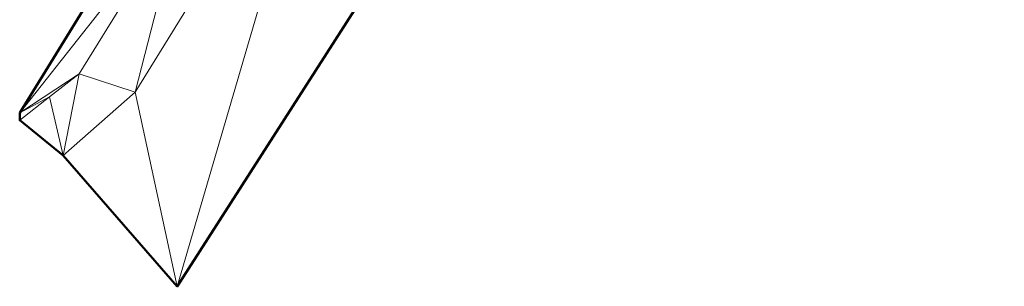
# Model space of a CAD drawing. Header units: metres. Extents: x 3490451 to 6981510, y 5754235 to 11509207.
# Tile 23 of 77: x 3490611.3 to 3490624.11, y 5754465.81 to 5754469.28. Entities that reach past the tile are written whole.
import ezdxf

# ---------------------------------------------------------------- set-up
doc = ezdxf.new("R2010")
doc.units = ezdxf.units.M
doc.layers.add('Kartierung-05$0$$VERB', color=7, linetype='Continuous', lineweight=18, true_color=0x82563a)

msp = doc.modelspace()

# ---------------------------------------------------------------- linework, layer by layer
at = {"layer": 'Kartierung-05$0$$VERB', "color": 1, "lineweight": 50, "ltscale": 0.02}
msp.add_lwpolyline([(3490624.11, 5754482.615), (3490613.348, 5754465.809), (3490611.863, 5754467.513), (3490611.297, 5754467.974), (3490611.3, 5754468.069), (3490616.213, 5754476.07)], dxfattribs=at)
at = {"layer": 'Kartierung-05$0$$VERB'}
for points in [[(3490618.729, 5754474.212, 160.839), (3490615.242, 5754472.297, 161.608), (3490613.348, 5754465.809, 160.855)], [(3490613.422, 5754470.764, 161.659), (3490615.242, 5754472.297, 161.608), (3490612.801, 5754468.339, 161.709)], [(3490615.242, 5754472.297, 161.608), (3490613.348, 5754465.809, 160.855), (3490612.801, 5754468.339, 161.709)], [(3490613.422, 5754470.764, 161.659), (3490613.756, 5754472.069, 161.59), (3490611.301, 5754468.07, 161.693)], [(3490613.422, 5754470.764, 161.659), (3490611.301, 5754468.07, 161.693), (3490612.072, 5754468.58, 161.711)], [(3490613.422, 5754470.764, 161.659), (3490612.801, 5754468.339, 161.709), (3490612.072, 5754468.58, 161.711)], [(3490611.684, 5754468.277, 161.72), (3490611.3, 5754468.069, 161.693), (3490612.072, 5754468.58, 161.711)], [(3490612.072, 5754468.58, 161.711), (3490611.301, 5754468.07, 161.693), (3490611.3, 5754468.069, 161.693)], [(3490611.684, 5754468.277, 161.72), (3490611.863, 5754467.513, 161.719), (3490612.072, 5754468.58, 161.711)], [(3490612.801, 5754468.339, 161.709), (3490611.863, 5754467.513, 161.719), (3490612.072, 5754468.58, 161.711)], [(3490611.684, 5754468.277, 161.72), (3490611.863, 5754467.513, 161.719), (3490611.297, 5754467.974, 161.73)], [(3490611.297, 5754467.974, 161.73), (3490611.684, 5754468.277, 161.72), (3490611.3, 5754468.069, 161.693)], [(3490611.684, 5754468.277, 161.72), (3490611.3, 5754468.069, 161.693), (3490611.3, 5754468.069, 161.693)], [(3490613.348, 5754465.809, 160.855), (3490612.801, 5754468.339, 161.709), (3490611.863, 5754467.513, 161.719)]]:
    msp.add_3dface(points, dxfattribs=at)

doc.saveas('drawing.dxf')
